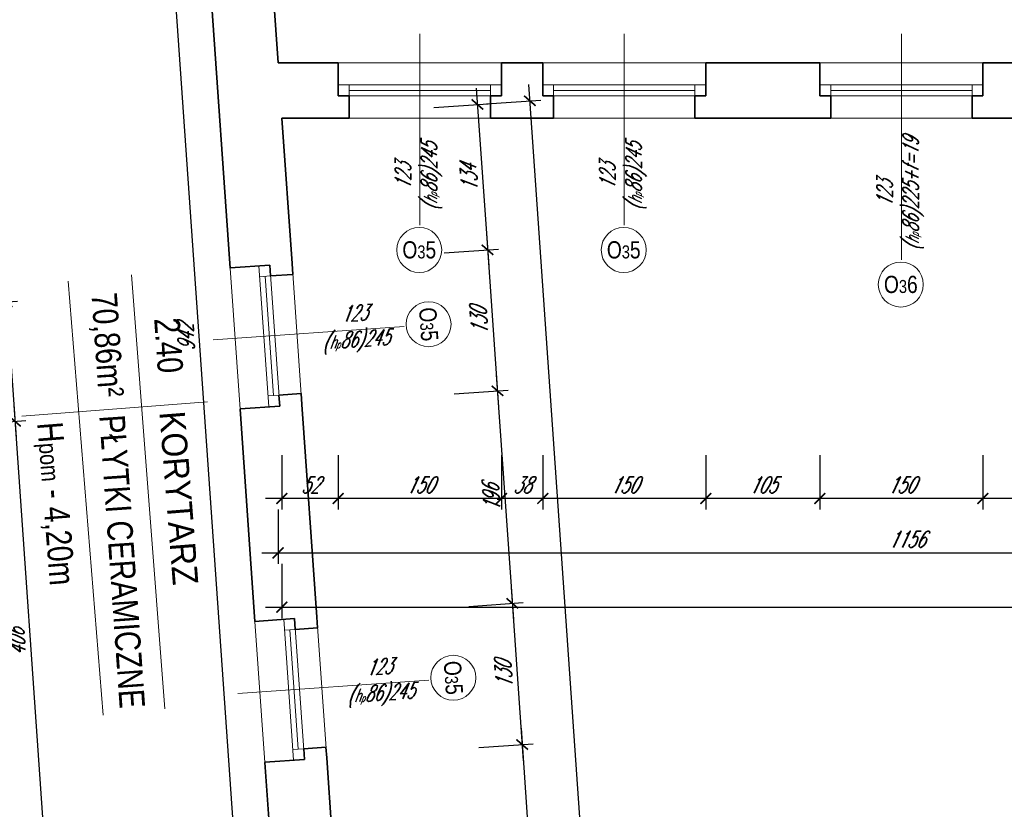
# Model space of a CAD drawing. Header units: millimetres. Extents: x 402 to 79005, y -7782 to 89952.
# Tile 103 of 256: x 22721 to 23627, y 23330 to 24056. Entities that reach past the tile are written whole.
import ezdxf

# ---------------------------------------------------------------- set-up
doc = ezdxf.new("R2010")
doc.units = ezdxf.units.MM
doc.header["$LTSCALE"] = 10
doc.layers.get('0').update_dxf_attribs({"lineweight": 0})
doc.layers.get('Defpoints').update_dxf_attribs({"color": 253})
for name, color, linetype, lineweight in [('01 parter - ściany', 253, 'Continuous', 35), ('03-01_okna', 253, 'Continuous', 15), ('04-1_widok', 253, 'Continuous', 5), ('05-01_wymiary', 253, 'Continuous', 5), ('05-03_opis', 253, 'Continuous', 5)]:
    doc.layers.add(name, color=color, linetype=linetype, lineweight=lineweight)
doc.styles.add('ariel', font='ARIAL.TTF', dxfattribs={"width": 0.8})
doc.styles.add('ariel_wym', font='simplex.shx', dxfattribs={"width": 0.65, "oblique": 25})
doc.dimstyles.new('ariel 50', dxfattribs={"dimtxt": 15, "dimasz": 10, "dimexe": 10, "dimexo": 0, "dimgap": 5, "dimtad": 1, "dimdec": 1, "dimrnd": 0.5, "dimtxsty": 'ariel_wym', "dimblk": 'ARCHTICK', "dimcen": 2.5, "dimdle": 15, "dimazin": 0, "dimtfac": 1, "dimtdec": 1, "dimtix": 1, "dimtmove": 0, "dimatfit": 3, "dimldrblk": 'DOT', "dimfxl": 0, "dimarcsym": 0})
doc.dimstyles.new('ariel 50 wnętrze', dxfattribs={"dimtxt": 15, "dimasz": 10, "dimexe": 10, "dimexo": 0, "dimgap": 5, "dimtad": 1, "dimdec": 1, "dimrnd": 0.5, "dimtxsty": 'ariel_wym', "dimblk": 'ARCHTICK', "dimcen": 2.5, "dimdle": 15, "dimazin": 0, "dimtfac": 1, "dimtdec": 1, "dimtix": 1, "dimtmove": 0, "dimatfit": 3, "dimldrblk": 'DOT', "dimfxl": 0, "dimarcsym": 0})

# ---------------------------------------------------------------- blocks, each defined once
blk = doc.blocks.new('_ArchTick')
at = {"color": 0, "linetype": 'ByBlock', "const_width": 0.15}
blk.add_lwpolyline([(-0.5, -0.5), (0.5, 0.5)], dxfattribs=at)
blk = doc.blocks.new('*D2174')
at = {"layer": '05-01_wymiary', "color": 0, "lineweight": -2}
for p, q in [((23607.04, 23655.74), (23607.04, 23605.74)), ((23729, 23655.74), (23729, 23605.74)), ((23744, 23615.74), (23592.04, 23615.74))]:
    blk.add_line(p, q, dxfattribs=at)
at = {"layer": 'Defpoints', "color": 0}
for p in [(23607.04, 24016.69), (23729, 24016.69), (23607.04, 23615.74)]:
    blk.add_point(p, dxfattribs=at)
at = {"layer": '05-01_wymiary', "color": 0, "lineweight": -2, "xscale": 10, "yscale": 10, "zscale": 10, "rotation": 180}
blk.add_blockref('_ArchTick', (23607.04, 23615.74), dxfattribs=at)
at = {"layer": '05-01_wymiary', "color": 0, "lineweight": -2, "xscale": 10, "yscale": 10, "zscale": 10}
blk.add_blockref('_ArchTick', (23729, 23615.74), dxfattribs=at)
at = {"layer": '05-01_wymiary', "color": 0, "insert": (23668.02, 23628.24), "char_height": 15, "attachment_point": 5, "style": 'ariel_wym'}
blk.add_mtext('122', dxfattribs=at)
blk = doc.blocks.new('_Dot')
at = {"color": 0, "linetype": 'ByBlock', "lineweight": -2}
blk.add_line((-0.5, 0), (-1, 0), dxfattribs=at)
at = {"color": 0, "linetype": 'ByBlock', "const_width": 0.5}
blk.add_lwpolyline([(-0.25, 0, 1), (0.25, 0, 1)], format="xyb", close=True, dxfattribs=at)
blk = doc.blocks.new('*D2175')
at = {"layer": '05-01_wymiary', "color": 0, "lineweight": -2}
for p, q in [((23457.04, 23655.74), (23457.04, 23605.74)), ((23607.04, 23655.74), (23607.04, 23605.74)), ((23622.04, 23615.74), (23442.04, 23615.74))]:
    blk.add_line(p, q, dxfattribs=at)
at = {"layer": 'Defpoints', "color": 0}
for p in [(23457.04, 24016.69), (23607.04, 24016.69), (23457.04, 23615.74)]:
    blk.add_point(p, dxfattribs=at)
at = {"layer": '05-01_wymiary', "color": 0, "lineweight": -2, "xscale": 10, "yscale": 10, "zscale": 10, "rotation": 180}
blk.add_blockref('_ArchTick', (23457.04, 23615.74), dxfattribs=at)
at = {"layer": '05-01_wymiary', "color": 0, "lineweight": -2, "xscale": 10, "yscale": 10, "zscale": 10}
blk.add_blockref('_ArchTick', (23607.04, 23615.74), dxfattribs=at)
at = {"layer": '05-01_wymiary', "color": 0, "insert": (23532.04, 23628.24), "char_height": 15, "attachment_point": 5, "style": 'ariel_wym'}
blk.add_mtext('150', dxfattribs=at)
blk = doc.blocks.new('*D2176')
at = {"layer": '05-01_wymiary', "color": 0, "lineweight": -2}
for p, q in [((23352.25, 23655.74), (23352.25, 23605.74)), ((23457.04, 23655.74), (23457.04, 23605.74)), ((23472.04, 23615.74), (23337.25, 23615.74))]:
    blk.add_line(p, q, dxfattribs=at)
at = {"layer": 'Defpoints', "color": 0}
for p in [(23352.25, 24016.69), (23457.04, 24016.69), (23352.25, 23615.74)]:
    blk.add_point(p, dxfattribs=at)
at = {"layer": '05-01_wymiary', "color": 0, "lineweight": -2, "xscale": 10, "yscale": 10, "zscale": 10, "rotation": 180}
blk.add_blockref('_ArchTick', (23352.25, 23615.74), dxfattribs=at)
at = {"layer": '05-01_wymiary', "color": 0, "lineweight": -2, "xscale": 10, "yscale": 10, "zscale": 10}
blk.add_blockref('_ArchTick', (23457.04, 23615.74), dxfattribs=at)
at = {"layer": '05-01_wymiary', "color": 0, "insert": (23404.65, 23628.24), "char_height": 15, "attachment_point": 5, "style": 'ariel_wym'}
blk.add_mtext('105', dxfattribs=at)
blk = doc.blocks.new('*D2177')
at = {"layer": '05-01_wymiary', "color": 0, "lineweight": -2}
for p, q in [((23202.25, 23655.74), (23202.25, 23605.74)), ((23352.25, 23655.74), (23352.25, 23605.74)), ((23367.25, 23615.74), (23187.25, 23615.74))]:
    blk.add_line(p, q, dxfattribs=at)
at = {"layer": 'Defpoints', "color": 0}
for p in [(23202.25, 24016.69), (23352.25, 24016.69), (23202.25, 23615.74)]:
    blk.add_point(p, dxfattribs=at)
at = {"layer": '05-01_wymiary', "color": 0, "lineweight": -2, "xscale": 10, "yscale": 10, "zscale": 10, "rotation": 180}
blk.add_blockref('_ArchTick', (23202.25, 23615.74), dxfattribs=at)
at = {"layer": '05-01_wymiary', "color": 0, "lineweight": -2, "xscale": 10, "yscale": 10, "zscale": 10}
blk.add_blockref('_ArchTick', (23352.25, 23615.74), dxfattribs=at)
at = {"layer": '05-01_wymiary', "color": 0, "insert": (23277.25, 23628.24), "char_height": 15, "attachment_point": 5, "style": 'ariel_wym'}
blk.add_mtext('150', dxfattribs=at)
blk = doc.blocks.new('*D2178')
at = {"layer": '05-01_wymiary', "color": 0, "lineweight": -2}
for p, q in [((23164.25, 23655.74), (23164.25, 23605.74)), ((23202.25, 23655.74), (23202.25, 23605.74)), ((23217.25, 23615.74), (23149.25, 23615.74))]:
    blk.add_line(p, q, dxfattribs=at)
at = {"layer": 'Defpoints', "color": 0}
for p in [(23164.25, 24016.69), (23202.25, 24016.69), (23164.25, 23615.74)]:
    blk.add_point(p, dxfattribs=at)
at = {"layer": '05-01_wymiary', "color": 0, "lineweight": -2, "xscale": 10, "yscale": 10, "zscale": 10, "rotation": 180}
blk.add_blockref('_ArchTick', (23164.25, 23615.74), dxfattribs=at)
at = {"layer": '05-01_wymiary', "color": 0, "lineweight": -2, "xscale": 10, "yscale": 10, "zscale": 10}
blk.add_blockref('_ArchTick', (23202.25, 23615.74), dxfattribs=at)
at = {"layer": '05-01_wymiary', "color": 0, "insert": (23183.25, 23628.24), "char_height": 15, "attachment_point": 5, "style": 'ariel_wym'}
blk.add_mtext('38', dxfattribs=at)
blk = doc.blocks.new('*D2179')
at = {"layer": '05-01_wymiary', "color": 0, "lineweight": -2}
for p, q in [((23014.25, 23655.74), (23014.25, 23605.74)), ((23164.25, 23655.74), (23164.25, 23605.74)), ((23179.25, 23615.74), (22999.25, 23615.74))]:
    blk.add_line(p, q, dxfattribs=at)
at = {"layer": 'Defpoints', "color": 0}
for p in [(23014.25, 24016.69), (23164.25, 24016.69), (23014.25, 23615.74)]:
    blk.add_point(p, dxfattribs=at)
at = {"layer": '05-01_wymiary', "color": 0, "lineweight": -2, "xscale": 10, "yscale": 10, "zscale": 10, "rotation": 180}
blk.add_blockref('_ArchTick', (23014.25, 23615.74), dxfattribs=at)
at = {"layer": '05-01_wymiary', "color": 0, "lineweight": -2, "xscale": 10, "yscale": 10, "zscale": 10}
blk.add_blockref('_ArchTick', (23164.25, 23615.74), dxfattribs=at)
at = {"layer": '05-01_wymiary', "color": 0, "insert": (23089.25, 23628.24), "char_height": 15, "attachment_point": 5, "style": 'ariel_wym'}
blk.add_mtext('150', dxfattribs=at)
blk = doc.blocks.new('*D2180')
at = {"layer": '05-01_wymiary', "color": 0, "lineweight": -2}
for p, q in [((22962.45, 23655.74), (22962.45, 23605.74)), ((23014.25, 23655.74), (23014.25, 23605.74)), ((23029.25, 23615.74), (22947.45, 23615.74))]:
    blk.add_line(p, q, dxfattribs=at)
at = {"layer": 'Defpoints', "color": 0}
for p in [(23014.25, 24016.69), (22962.45, 23965.69), (22962.45, 23615.74)]:
    blk.add_point(p, dxfattribs=at)
at = {"layer": '05-01_wymiary', "color": 0, "lineweight": -2, "xscale": 10, "yscale": 10, "zscale": 10, "rotation": 180}
blk.add_blockref('_ArchTick', (22962.45, 23615.74), dxfattribs=at)
at = {"layer": '05-01_wymiary', "color": 0, "lineweight": -2, "xscale": 10, "yscale": 10, "zscale": 10}
blk.add_blockref('_ArchTick', (23014.25, 23615.74), dxfattribs=at)
at = {"layer": '05-01_wymiary', "color": 0, "insert": (22988.35, 23628.24), "char_height": 15, "attachment_point": 5, "style": 'ariel_wym'}
blk.add_mtext('52', dxfattribs=at)
blk = doc.blocks.new('*D2181')
at = {"layer": '05-01_wymiary', "color": 0, "lineweight": -2}
for p, q in [((22958.88, 23605.74), (22958.88, 23555.74)), ((24115, 23605.74), (24115, 23555.74)), ((22943.88, 23565.74), (24130, 23565.74))]:
    blk.add_line(p, q, dxfattribs=at)
at = {"layer": 'Defpoints', "color": 0}
for p in [(22958.88, 24016.69), (24115, 24016.69), (24115, 23565.74)]:
    blk.add_point(p, dxfattribs=at)
at = {"layer": '05-01_wymiary', "color": 0, "lineweight": -2, "xscale": 10, "yscale": 10, "zscale": 10, "rotation": 180}
blk.add_blockref('_ArchTick', (22958.88, 23565.74), dxfattribs=at)
at = {"layer": '05-01_wymiary', "color": 0, "lineweight": -2, "xscale": 10, "yscale": 10, "zscale": 10}
blk.add_blockref('_ArchTick', (24115, 23565.74), dxfattribs=at)
at = {"layer": '05-01_wymiary', "color": 0, "insert": (23536.94, 23578.24), "char_height": 15, "attachment_point": 5, "style": 'ariel_wym'}
blk.add_mtext('1156', dxfattribs=at)
blk = doc.blocks.new('*D2198')
at = {"layer": '05-01_wymiary', "color": 0, "lineweight": -2}
for p, q in [((22962.45, 23555.74), (22962.45, 23505.74)), ((26777, 23555.74), (26777, 23505.74)), ((22947.45, 23515.74), (26792, 23515.74))]:
    blk.add_line(p, q, dxfattribs=at)
at = {"layer": 'Defpoints', "color": 0}
for p in [(22962.45, 23965.69), (26777, 23965.69), (26777, 23515.74)]:
    blk.add_point(p, dxfattribs=at)
at = {"layer": '05-01_wymiary', "color": 0, "lineweight": -2, "xscale": 10, "yscale": 10, "zscale": 10, "rotation": 180}
blk.add_blockref('_ArchTick', (22962.45, 23515.74), dxfattribs=at)
at = {"layer": '05-01_wymiary', "color": 0, "lineweight": -2, "xscale": 10, "yscale": 10, "zscale": 10}
blk.add_blockref('_ArchTick', (26777, 23515.74), dxfattribs=at)
at = {"layer": '05-01_wymiary', "color": 0, "insert": (24869.72, 23529.67), "char_height": 15, "attachment_point": 5, "style": 'ariel_wym'}
blk.add_mtext('3814,5', dxfattribs=at)
blk = doc.blocks.new('*D1940')
at = {"layer": '05-01_wymiary', "color": 0, "lineweight": -2}
for p, q in [((23141.15, 23993.22), (23152.6, 23829.5)), ((23102.29, 23975.47), (23152.17, 23978.96)), ((23111.65, 23841.67), (23161.53, 23845.16))]:
    blk.add_line(p, q, dxfattribs=at)
at = {"layer": 'Defpoints', "color": 0}
for p in [(22962.45, 23965.69), (23151.55, 23844.46), (22914.94, 23827.92)]:
    blk.add_point(p, dxfattribs=at)
at = {"layer": '05-01_wymiary', "color": 0, "lineweight": -2, "xscale": 10, "yscale": 10, "zscale": 10}
for p, rotation in [((23142.2, 23978.26), 94.00000000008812), ((23151.55, 23844.46), 274.0000000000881)]:
    blk.add_blockref('_ArchTick', p, dxfattribs=dict(at, rotation=rotation))
at = {"layer": '05-01_wymiary', "color": 0, "insert": (23134.4, 23910.49), "char_height": 15, "attachment_point": 5, "rotation": 94, "style": 'ariel_wym'}
blk.add_mtext('134', dxfattribs=at)
blk = doc.blocks.new('*D1941')
at = {"layer": '05-01_wymiary', "color": 0, "lineweight": -2}
for p, q in [((23150.5, 23859.43), (23161.67, 23699.82)), ((23111.65, 23841.67), (23161.53, 23845.16)), ((23120.72, 23711.99), (23170.59, 23715.48))]:
    blk.add_line(p, q, dxfattribs=at)
at = {"layer": 'Defpoints', "color": 0}
for p in [(22914.94, 23827.92), (23160.62, 23714.78), (22924.01, 23698.24)]:
    blk.add_point(p, dxfattribs=at)
at = {"layer": '05-01_wymiary', "color": 0, "lineweight": -2, "xscale": 10, "yscale": 10, "zscale": 10}
for p, rotation in [((23151.55, 23844.46), 94.00000000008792), ((23160.62, 23714.78), 274.0000000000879)]:
    blk.add_blockref('_ArchTick', p, dxfattribs=dict(at, rotation=rotation))
at = {"layer": '05-01_wymiary', "color": 0, "insert": (23143.62, 23778.75), "char_height": 15, "attachment_point": 5, "rotation": 94, "style": 'ariel_wym'}
blk.add_mtext('130', dxfattribs=at)
blk = doc.blocks.new('*D1942')
at = {"layer": '05-01_wymiary', "color": 0, "lineweight": -2}
for p, q in [((23159.57, 23729.75), (23175.34, 23504.3)), ((23120.72, 23711.99), (23170.59, 23715.48)), ((23134.39, 23516.47), (23184.27, 23519.96))]:
    blk.add_line(p, q, dxfattribs=at)
at = {"layer": 'Defpoints', "color": 0}
for p in [(22924.01, 23698.24), (23174.29, 23519.26), (22937.68, 23502.71)]:
    blk.add_point(p, dxfattribs=at)
at = {"layer": '05-01_wymiary', "color": 0, "lineweight": -2, "xscale": 10, "yscale": 10, "zscale": 10}
for p, rotation in [((23160.62, 23714.78), 94.00000000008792), ((23174.29, 23519.26), 274.0000000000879)]:
    blk.add_blockref('_ArchTick', p, dxfattribs=dict(at, rotation=rotation))
at = {"layer": '05-01_wymiary', "color": 0, "insert": (23154.99, 23616.15), "char_height": 15, "attachment_point": 5, "rotation": 94, "style": 'ariel_wym'}
blk.add_mtext('196', dxfattribs=at)
blk = doc.blocks.new('*D1943')
at = {"layer": '05-01_wymiary', "color": 0, "lineweight": -2}
for p, q in [((23173.25, 23534.22), (23184.42, 23374.37)), ((23134.39, 23516.47), (23184.27, 23519.96)), ((23143.47, 23386.54), (23193.35, 23390.03))]:
    blk.add_line(p, q, dxfattribs=at)
at = {"layer": 'Defpoints', "color": 0}
for p in [(22937.68, 23502.71), (23183.38, 23389.33), (22946.77, 23372.79)]:
    blk.add_point(p, dxfattribs=at)
at = {"layer": '05-01_wymiary', "color": 0, "lineweight": -2, "xscale": 10, "yscale": 10, "zscale": 10}
for p, rotation in [((23174.29, 23519.26), 94.00000000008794), ((23183.38, 23389.33), 274.0000000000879)]:
    blk.add_blockref('_ArchTick', p, dxfattribs=dict(at, rotation=rotation))
at = {"layer": '05-01_wymiary', "color": 0, "insert": (23166.36, 23453.42), "char_height": 15, "attachment_point": 5, "rotation": 94, "style": 'ariel_wym'}
blk.add_mtext('130', dxfattribs=at)
blk = doc.blocks.new('*D1944')
at = {"layer": '05-01_wymiary', "color": 0, "lineweight": -2}
for p, q in [((23182.33, 23404.29), (23197.9, 23181.58)), ((23143.47, 23386.54), (23193.35, 23390.03)), ((23156.96, 23193.76), (23206.83, 23197.24))]:
    blk.add_line(p, q, dxfattribs=at)
at = {"layer": 'Defpoints', "color": 0}
for p in [(22946.77, 23372.79), (23196.86, 23196.55), (22960.25, 23180)]:
    blk.add_point(p, dxfattribs=at)
at = {"layer": '05-01_wymiary', "color": 0, "lineweight": -2, "xscale": 10, "yscale": 10, "zscale": 10}
for p, rotation in [((23183.38, 23389.33), 94.00000000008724), ((23196.86, 23196.55), 274.0000000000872)]:
    blk.add_blockref('_ArchTick', p, dxfattribs=dict(at, rotation=rotation))
at = {"layer": '05-01_wymiary', "color": 0, "insert": (23176.22, 23291.97), "char_height": 15, "attachment_point": 5, "rotation": 94, "style": 'ariel_wym'}
blk.add_mtext('193,5', dxfattribs=at)
blk = doc.blocks.new('*D1951')
at = {"layer": '05-01_wymiary', "color": 0, "lineweight": -2}
for p, q in [((23305.56, 22335.36), (23189.39, 23996.59)), ((23150.54, 23978.84), (23200.41, 23982.33)), ((23264.61, 22347.54), (23314.49, 22351.02))]:
    blk.add_line(p, q, dxfattribs=at)
at = {"layer": 'Defpoints', "color": 0}
for p in [(23190.44, 23981.63), (22962.45, 23965.69), (23076.52, 22334.38)]:
    blk.add_point(p, dxfattribs=at)
at = {"layer": '05-01_wymiary', "color": 0, "lineweight": -2, "xscale": 10, "yscale": 10, "zscale": 10}
for p, rotation in [((23190.44, 23981.63), 94.00000000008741), ((23304.51, 22350.33), 274.0000000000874)]:
    blk.add_blockref('_ArchTick', p, dxfattribs=dict(at, rotation=rotation))
at = {"layer": '05-01_wymiary', "color": 0, "insert": (23233.58, 23165.01), "char_height": 15, "attachment_point": 5, "rotation": 94, "style": 'ariel_wym'}
blk.add_mtext('1635,5', dxfattribs=at)
blk = doc.blocks.new('*D1955')
at = {"layer": '05-01_wymiary', "color": 0, "lineweight": -2}
for p, q in [((22920.39, 23279.96), (22852.58, 24249.6)), ((22863.61, 24235.33), (22843.65, 24233.94)), ((22929.32, 23295.63), (22909.36, 23294.23))]:
    blk.add_line(p, q, dxfattribs=at)
at = {"layer": 'Defpoints', "color": 0}
for p in [(22853.63, 24234.63), (22873.37, 24236.01), (22939.08, 23296.31)]:
    blk.add_point(p, dxfattribs=at)
at = {"layer": '05-01_wymiary', "color": 0, "lineweight": -2, "xscale": 10, "yscale": 10, "zscale": 10}
for p, rotation in [((22853.63, 24234.63), 94.00000000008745), ((22919.34, 23294.93), 274.0000000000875)]:
    blk.add_blockref('_ArchTick', p, dxfattribs=dict(at, rotation=rotation))
at = {"layer": '05-01_wymiary', "color": 0, "insert": (22874.02, 23763.91), "char_height": 15, "attachment_point": 5, "rotation": 94, "style": 'ariel_wym'}
blk.add_mtext('942', dxfattribs=at)
blk = doc.blocks.new('*D1983')
at = {"layer": '05-01_wymiary', "color": 0, "lineweight": -2}
for p, q in [((22708.21, 23811.46), (22717.98, 23671.8)), ((22699.28, 23795.8), (22719.23, 23797.19)), ((22706.96, 23686.07), (22726.91, 23687.46))]:
    blk.add_line(p, q, dxfattribs=at)
at = {"layer": 'Defpoints', "color": 0}
for p in [(22632.82, 23791.15), (22716.93, 23686.76), (22640.49, 23681.42)]:
    blk.add_point(p, dxfattribs=at)
at = {"layer": '05-01_wymiary', "color": 0, "lineweight": -2, "xscale": 10, "yscale": 10, "zscale": 10}
for p, rotation in [((22709.26, 23796.5), 94.00000000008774), ((22716.93, 23686.76), 274.0000000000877)]:
    blk.add_blockref('_ArchTick', p, dxfattribs=dict(at, rotation=rotation))
at = {"layer": '05-01_wymiary', "color": 0, "insert": (22700.62, 23740.76), "char_height": 15, "attachment_point": 5, "rotation": 94, "style": 'ariel_wym'}
blk.add_mtext('110', dxfattribs=at)
blk = doc.blocks.new('*D1984')
at = {"layer": '05-01_wymiary', "color": 0, "lineweight": -2}
for p, q in [((22715.88, 23701.73), (22746.29, 23266.98)), ((22706.96, 23686.07), (22726.91, 23687.46)), ((22735.26, 23281.24), (22755.21, 23282.64))]:
    blk.add_line(p, q, dxfattribs=at)
at = {"layer": 'Defpoints', "color": 0}
for p in [(22640.49, 23681.42), (22719.67, 23280.15), (22745.24, 23281.94)]:
    blk.add_point(p, dxfattribs=at)
at = {"layer": '05-01_wymiary', "color": 0, "lineweight": -2, "xscale": 10, "yscale": 10, "zscale": 10}
for p, rotation in [((22716.93, 23686.76), 94.0000000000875), ((22745.24, 23281.94), 274.0000000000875)]:
    blk.add_blockref('_ArchTick', p, dxfattribs=dict(at, rotation=rotation))
at = {"layer": '05-01_wymiary', "color": 0, "insert": (22718.62, 23483.48), "char_height": 15, "attachment_point": 5, "rotation": 94, "style": 'ariel_wym'}
blk.add_mtext('406', dxfattribs=at)

msp = doc.modelspace()

# ---------------------------------------------------------------- linework, layer by layer
at = {"layer": '01 parter - ściany'}
for p, q in [((22958.88, 24016.69), (22934.62, 24363.6)), ((22914.96, 23827.67), (22886.36, 24236.68)), ((23014.25, 24016.69), (22958.88, 24016.69)), ((23014.25, 24016.69), (23014.25, 23986.19)), ((23202.25, 24016.69), (23164.25, 24016.69)), ((23164.25, 24016.69), (23164.25, 23986.19)), ((23202.25, 24016.69), (23202.25, 23986.19)), ((23457.04, 24016.69), (23352.25, 24016.69)), ((23352.25, 24016.69), (23352.25, 23986.19)), ((23457.04, 24016.69), (23457.04, 23986.19)), ((23729, 24016.69), (23607.04, 24016.69)), ((23607.04, 24016.69), (23607.04, 23986.19)), ((22971.8, 23831.9), (22962.45, 23965.69)), ((23014.25, 23965.69), (22962.45, 23965.69)), ((23202.25, 23965.69), (23164.25, 23965.69)), ((23457.04, 23965.69), (23352.25, 23965.69)), ((23729, 23965.69), (23607.04, 23965.69)), ((22914.94, 23827.92), (22951.35, 23830.47)), ((22994.54, 23506.69), (22980.87, 23702.21)), ((22924.01, 23698.24), (22960.42, 23700.78)), ((22937.7, 23502.47), (22924.03, 23697.99)), ((22937.68, 23502.71), (22974.09, 23505.26)), ((23017.11, 23183.98), (23003.61, 23377.01)), ((22946.75, 23373.03), (22983.16, 23375.58)), ((22952.07, 23296.97), (22946.77, 23372.79))]:
    msp.add_line(p, q, dxfattribs=at)
for points in [[(23014.25, 23986.19), (23024.25, 23986.19), (23024.25, 23965.69), (23014.25, 23965.69)], [(23164.25, 23986.19), (23154.25, 23986.19), (23154.25, 23965.69), (23164.25, 23965.69)], [(23202.25, 23986.19), (23212.25, 23986.19), (23212.25, 23965.69), (23202.25, 23965.69)], [(23352.25, 23986.19), (23342.25, 23986.19), (23342.25, 23965.69), (23352.25, 23965.69)], [(23457.04, 23986.19), (23467.04, 23986.19), (23467.04, 23965.69), (23457.04, 23965.69)], [(23607.04, 23986.19), (23597.04, 23986.19), (23597.04, 23965.69), (23607.04, 23965.69)], [(22951.35, 23830.47), (22952.05, 23820.49), (22972.5, 23821.92), (22971.8, 23831.9)], [(22960.42, 23700.78), (22959.72, 23710.76), (22980.17, 23712.19), (22980.87, 23702.21)], [(22974.09, 23505.26), (22974.79, 23495.28), (22995.24, 23496.71), (22994.54, 23506.69)], [(22983.16, 23375.58), (22982.46, 23385.55), (23002.91, 23386.98), (23003.61, 23377.01)]]:
    msp.add_lwpolyline(points, dxfattribs=at)
at = {"layer": '03-01_okna', "linetype": 'Continuous', "lineweight": 0}
for p, q in [((23164.25, 23996.19), (23014.25, 23996.19)), ((23024.25, 23986.19), (23024.25, 23996.19)), ((23154.25, 23986.19), (23154.25, 23996.19)), ((23352.25, 23996.19), (23202.25, 23996.19)), ((23212.25, 23986.19), (23212.25, 23996.19)), ((23342.25, 23986.19), (23342.25, 23996.19)), ((23607.04, 23996.19), (23457.04, 23996.19)), ((23467.04, 23986.19), (23467.04, 23996.19)), ((23597.04, 23986.19), (23597.04, 23996.19)), ((23164.25, 23986.19), (23014.25, 23986.19)), ((23154.25, 23991.19), (23024.25, 23991.19)), ((23024.25, 23986.19), (23029.25, 23986.19)), ((23154.25, 23986.19), (23149.25, 23986.19)), ((23202.25, 23986.19), (23217.25, 23986.19)), ((23347.25, 23986.19), (23207.25, 23986.19)), ((23342.25, 23991.19), (23212.25, 23991.19)), ((23352.25, 23986.19), (23337.25, 23986.19)), ((23607.04, 23986.19), (23457.04, 23986.19)), ((23597.04, 23991.19), (23467.04, 23991.19)), ((23467.04, 23986.19), (23472.04, 23986.19)), ((23597.04, 23986.19), (23592.04, 23986.19)), ((23014.25, 23965.69), (23164.25, 23965.69)), ((23202.25, 23965.69), (23352.25, 23965.69)), ((23457.04, 23965.69), (23607.04, 23965.69)), ((22950.44, 23700.08), (22941.38, 23829.77)), ((22960.42, 23700.78), (22951.35, 23830.47)), ((22971.8, 23831.9), (22980.87, 23702.21)), ((22952.05, 23820.49), (22942.07, 23819.79)), ((22954.73, 23710.41), (22947.06, 23820.14)), ((22959.72, 23710.76), (22949.75, 23710.06)), ((22973.19, 23374.88), (22964.12, 23504.56)), ((22983.16, 23375.58), (22974.09, 23505.26)), ((22994.54, 23506.69), (23003.61, 23377.01)), ((22974.79, 23495.28), (22964.81, 23494.59)), ((22977.48, 23385.2), (22969.8, 23494.94)), ((22982.46, 23385.55), (22972.49, 23384.85))]:
    msp.add_line(p, q, dxfattribs=at)
at = {"layer": '04-1_widok'}
for p, q in [((23014.25, 24016.69), (23164.25, 24016.69)), ((23202.25, 24016.69), (23352.25, 24016.69)), ((23457.04, 24016.69), (23607.04, 24016.69)), ((22924.03, 23697.99), (22914.96, 23827.67)), ((22946.77, 23372.79), (22937.7, 23502.47))]:
    msp.add_line(p, q, dxfattribs=at)
at = {"layer": '05-03_opis', "lineweight": 0}
for p, q in [((23089.25, 24043.07), (23089.25, 23867.06)), ((23277.25, 24043.07), (23277.25, 23867.06)), ((23532.04, 24043.07), (23532.04, 23835.27)), ((22899.14, 23761.66), (23074.73, 23773.93)), ((22921.88, 23436.45), (23097.47, 23448.73))]:
    msp.add_line(p, q, dxfattribs=at)
at = {"layer": '05-03_opis'}
for p, q in [((22824.05, 23821.35), (22854.81, 23422.33)), ((22765.95, 23815.7), (22797.98, 23416.52)), ((22894.07, 23704.76), (22723.45, 23691.34))]:
    msp.add_line(p, q, dxfattribs=at)
at = {"layer": '05-03_opis', "lineweight": 0}
for centre in [(23088.75, 23844.37), (23276.75, 23844.37), (23531.54, 23812.58), (23097.33, 23776.02), (23120.07, 23450.81)]:
    msp.add_circle(centre, 20.69, dxfattribs=at)

# ---------------------------------------------------------------- texts
at = {"layer": '05-03_opis', "lineweight": 0, "attachment_point": 5}
for s, insert, char_height, width, rotation, style in [('123\\P({\\H0.8333x;h\\H0.6x;p}86)225+f=19', (23530.97, 23896.04), 14.4, 94.4511, 90, 'ariel_wym'), ('123\\P({\\H0.8333x;h\\H0.6x;p}86)245', (23088.18, 23911.94), 14.4, 62.6613, 90, 'ariel_wym'), ('123\\P({\\H0.8333x;h\\H0.6x;p}86)245', (23276.18, 23911.94), 14.4, 62.6613, 90, 'ariel_wym'), ('O{\\H0.7576x;3}5', (23097.33, 23776.02), 15.84, 75.1935, 274, 'ariel'), ('123\\P({\\H0.8333x;h\\H0.6x;p}86)245', (23029.88, 23771.87), 14.4, 62.6613, 4, 'ariel_wym'), ('123\\P({\\H0.8333x;h\\H0.6x;p}86)245', (23052.62, 23446.67), 14.4, 62.6613, 4, 'ariel_wym'), ('O{\\H0.7576x;3}5', (23120.07, 23450.81), 15.84, 75.1935, 274, 'ariel')]:
    msp.add_mtext(s, dxfattribs=dict(at, insert=insert, char_height=char_height, width=width, rotation=rotation, style=style))
at = {"layer": '05-03_opis', "lineweight": 0, "char_height": 15.84, "width": 75.1935, "attachment_point": 5, "style": 'ariel'}
for s, insert in [('O{\\H0.7576x;3}5', (23088.75, 23844.37)), ('O{\\H0.7576x;3}5', (23276.75, 23844.37)), ('O{\\H0.7576x;3}6', (23531.54, 23812.58))]:
    msp.add_mtext(s, dxfattribs=dict(at, insert=insert))
at = {"layer": '05-03_opis', "char_height": 23.4234, "style": 'ariel'}
for s, insert, width, attachment_point, rotation in [('{\\fArial|b0|i0|c238|p34;70,86m²}', (22800.12, 23756.95), 108.9126, 5, 274), ('{\\fArial|b0|i0|c238|p34;2.40}', (22858.24, 23756.57), 108.9126, 5, 274), ('\\W0.9;{\\fArial|b0|i0|c238|p34;KORYTARZ}', (22861.25, 23696.05), 356.6375, 4, 274.49663), ('{\\fArial|b0|i0|c238|p34;PŁYTKI CERAMICZNE}', (22806.01, 23692.63), 322.789, 4, 274), ('{\\fArial|b0|i0|c238|p34; H\\H0.7x;pom\\H1.429x; - 4,20m}', (22746.05, 23693.12), 322.789, 4, 274.49663)]:
    msp.add_mtext(s, dxfattribs=dict(at, insert=insert, width=width, attachment_point=attachment_point, rotation=rotation))

# ---------------------------------------------------------------- dimensions: what is measured, and where the dimension line sits
at = {"layer": '05-01_wymiary'}
for base, p1, p2, dimstyle, picture, middle in [((22853.63, 24234.63), (22939.08, 23296.31), (22873.37, 24236.01), 'ariel 50 wnętrze', '*D1955', (22874.02, 23763.91)), ((23160.62, 23714.78), (22914.94, 23827.92), (22924.01, 23698.24), 'ariel 50', '*D1941', (23143.62, 23778.75)), ((22716.93, 23686.76), (22632.82, 23791.15), (22640.49, 23681.42), 'ariel 50 wnętrze', '*D1983', (22700.62, 23740.76)), ((23174.29, 23519.26), (22924.01, 23698.24), (22937.68, 23502.71), 'ariel 50', '*D1942', (23154.99, 23616.15)), ((22745.24, 23281.94), (22640.49, 23681.42), (22719.67, 23280.15), 'ariel 50 wnętrze', '*D1984', (22718.62, 23483.48)), ((23183.38, 23389.33), (22937.68, 23502.71), (22946.77, 23372.79), 'ariel 50', '*D1943', (23166.36, 23453.42)), ((23196.86, 23196.55), (22946.77, 23372.79), (22960.25, 23180), 'ariel 50', '*D1944', (23176.22, 23291.97))]:
    dim = msp.add_linear_dim(base=base, p1=p1, p2=p2, angle=94, dimstyle=dimstyle, override={"dimtmove": 1}, dxfattribs=at)
    dim.commit()
    dim.dimension.update_dxf_attribs({"geometry": picture, "text_midpoint": middle})
for base, p1, p2, picture, middle in [((24115, 23565.74), (22958.88, 24016.69), (24115, 24016.69), '*D2181', (23536.94, 23578.24)), ((26776.9974, 23515.7409), (22962.4462, 23965.6887), (26776.9974, 23965.6887), '*D2198', (24869.7218, 23529.6695))]:
    dim = msp.add_linear_dim(base=base, p1=p1, p2=p2, dimstyle='ariel 50', dxfattribs=at)
    dim.commit()
    dim.dimension.update_dxf_attribs({"geometry": picture, "text_midpoint": middle})
for base, p1, p2, picture, middle in [((22962.45, 23615.74), (23014.25, 24016.69), (22962.45, 23965.69), '*D2180', (22988.35, 23628.24)), ((23014.25, 23615.74), (23164.25, 24016.69), (23014.25, 24016.69), '*D2179', (23089.25, 23628.24)), ((23164.25, 23615.74), (23202.25, 24016.69), (23164.25, 24016.69), '*D2178', (23183.25, 23628.24)), ((23202.25, 23615.74), (23352.25, 24016.69), (23202.25, 24016.69), '*D2177', (23277.25, 23628.24)), ((23352.25, 23615.74), (23457.04, 24016.69), (23352.25, 24016.69), '*D2176', (23404.65, 23628.24)), ((23457.04, 23615.74), (23607.04, 24016.69), (23457.04, 24016.69), '*D2175', (23532.04, 23628.24)), ((23607.04, 23615.74), (23729, 24016.69), (23607.04, 24016.69), '*D2174', (23668.02, 23628.24))]:
    dim = msp.add_linear_dim(base=base, p1=p1, p2=p2, dimstyle='ariel 50', override={"dimtmove": 1}, dxfattribs=at)
    dim.commit()
    dim.dimension.update_dxf_attribs({"geometry": picture, "text_midpoint": middle})
for base, p1, p2, picture, middle in [((23151.55, 23844.46), (22962.45, 23965.69), (22914.94, 23827.92), '*D1940', (23134.4, 23910.49)), ((23190.44, 23981.63), (23076.52, 22334.38), (22962.45, 23965.69), '*D1951', (23233.58, 23165.01))]:
    dim = msp.add_linear_dim(base=base, p1=p1, p2=p2, angle=94, dimstyle='ariel 50', dxfattribs=at)
    dim.commit()
    dim.dimension.update_dxf_attribs({"geometry": picture, "text_midpoint": middle})

doc.saveas('drawing.dxf')
